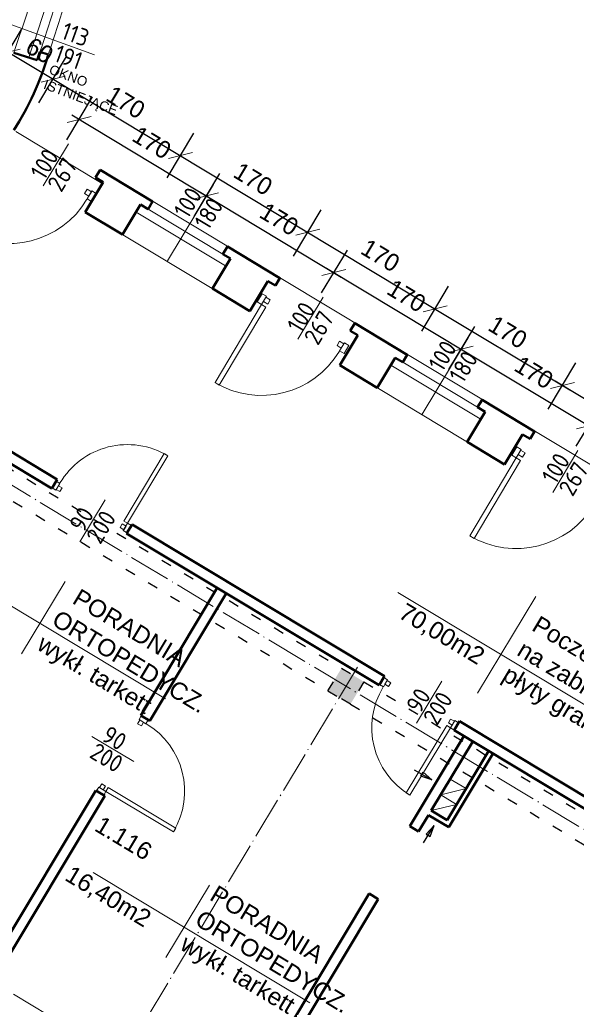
# Model space of a CAD drawing. Header units: millimetres. Extents: x -642 to 14033, y 1994 to 13520.
# Tile 26 of 72: x 7464 to 8101, y 3895 to 5021. Entities that reach past the tile are written whole.
import ezdxf

# ---------------------------------------------------------------- set-up
doc = ezdxf.new("R2010")
doc.units = ezdxf.units.MM
doc.linetypes.add('ACAD_ISO03W100', pattern=[30, 12, -18])
doc.linetypes.add('ACAD_ISO04W100', pattern=[30.5, 24, -3, 0.5, -3])
for name, color, linetype, lineweight in [('_wymiary', 1, 'Continuous', 9), ('drzwi', 140, 'Continuous', 13), ('KOMINY', 43, 'Continuous', 15), ('okno', 2, 'Continuous', 13), ('okno widok', 8, 'Continuous', 15), ('opisy drzwi', 40, 'Continuous', 13), ('opisy pom', 3, 'Continuous', 18), ('podciąg', 10, 'ACAD_ISO03W100', 25), ('symetria', 7, 'ACAD_ISO04W100', 9), ('wymiary', 1, 'Continuous', 13), ('ściana', 4, 'Continuous', 50)]:
    doc.layers.add(name, color=color, linetype=linetype, lineweight=lineweight)
doc.styles.add('ISO', font='isocp.shx')
doc.styles.add('SYSTEM', font='TXT')
doc.dimstyles.new('Jacek2', dxfattribs={"dimscale": 2, "dimtxt": 10, "dimasz": 10, "dimexe": 15, "dimexo": 15, "dimgap": 5, "dimtad": 1, "dimdec": 0, "dimzin": 0, "dimdsep": 46, "dimtxsty": 'Standard', "dimblk": 'OBLIQUE', "dimcen": 0, "dimdle": 5, "dimadec": 1, "dimazin": 0, "dimtfac": 1, "dimtdec": 0, "dimtofl": 0, "dimtmove": 0, "dimatfit": 3, "dimfxl": 1, "dimtolj": 1, "dimtzin": 0, "dimarcsym": 0})

# ---------------------------------------------------------------- blocks, each defined once
blk = doc.blocks.new('_OBLIQUE')
at = {"color": 0, "linetype": 'ByBlock'}
blk.add_line((-0.5, -0.5), (0.5, 0.5), dxfattribs=at)
blk = doc.blocks.new('*D368')
at = {"layer": 'Defpoints', "color": 0, "transparency": 16777216}
for p in [(7502.5, 4857.9), (7677.8, 4819.4), (7648.3, 4770.3)]:
    blk.add_point(p, dxfattribs=at)
at = {"layer": 'wymiary', "color": 0, "lineweight": -2, "transparency": 16777216}
for p, q in [((7518, 4883.6), (7547.5, 4932.7)), ((7523.5, 4912.1), (7686.3, 4814.2)), ((7663.7, 4796), (7693.2, 4845.1))]:
    blk.add_line(p, q, dxfattribs=at)
at = {"layer": 'wymiary', "color": 0, "lineweight": -2, "transparency": 16777216, "xscale": 20, "yscale": 20, "zscale": 20}
for p, rotation in [((7532, 4906.9), 149.0000000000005), ((7677.8, 4819.4), 329.0000000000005)]:
    blk.add_blockref('_OBLIQUE', p, dxfattribs=dict(at, rotation=rotation))
at = {"layer": 'wymiary', "color": 0, "transparency": 16777216, "insert": (7615.2, 4880.3), "char_height": 20, "attachment_point": 5, "rotation": 329}
blk.add_mtext('\\A1;170', dxfattribs=at)
blk = doc.blocks.new('*D369')
at = {"layer": 'Defpoints', "color": 0, "transparency": 16777216}
for p in [(7648.3, 4770.3), (7823.5, 4731.8), (7794, 4682.7)]:
    blk.add_point(p, dxfattribs=at)
at = {"layer": 'wymiary', "color": 0, "lineweight": -2, "transparency": 16777216}
for p, q in [((7663.7, 4796), (7693.2, 4845.1)), ((7669.2, 4824.5), (7832, 4726.7)), ((7809.4, 4708.5), (7838.9, 4757.5))]:
    blk.add_line(p, q, dxfattribs=at)
at = {"layer": 'wymiary', "color": 0, "lineweight": -2, "transparency": 16777216, "xscale": 20, "yscale": 20, "zscale": 20}
for p, rotation in [((7677.8, 4819.4), 148.9999999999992), ((7823.5, 4731.8), 328.9999999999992)]:
    blk.add_blockref('_OBLIQUE', p, dxfattribs=dict(at, rotation=rotation))
at = {"layer": 'wymiary', "color": 0, "transparency": 16777216, "insert": (7760.9, 4792.8), "char_height": 20, "attachment_point": 5, "rotation": 329}
blk.add_mtext('\\A1;170', dxfattribs=at)
blk = doc.blocks.new('*D370')
at = {"layer": 'Defpoints', "color": 0, "transparency": 16777216}
for p in [(7794, 4682.7), (7969.2, 4644.3), (7939.7, 4595.2)]:
    blk.add_point(p, dxfattribs=at)
at = {"layer": 'wymiary', "color": 0, "lineweight": -2, "transparency": 16777216}
for p, q in [((7809.4, 4708.5), (7838.9, 4757.5)), ((7814.9, 4737), (7977.8, 4639.1)), ((7955.1, 4620.9), (7984.6, 4670))]:
    blk.add_line(p, q, dxfattribs=at)
at = {"layer": 'wymiary', "color": 0, "lineweight": -2, "transparency": 16777216, "xscale": 20, "yscale": 20, "zscale": 20}
for p, rotation in [((7823.5, 4731.8), 148.9999999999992), ((7969.2, 4644.3), 328.9999999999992)]:
    blk.add_blockref('_OBLIQUE', p, dxfattribs=dict(at, rotation=rotation))
at = {"layer": 'wymiary', "color": 0, "transparency": 16777216, "insert": (7906.6, 4705.2), "char_height": 20, "attachment_point": 5, "rotation": 329}
blk.add_mtext('\\A1;170', dxfattribs=at)
blk = doc.blocks.new('*D371')
at = {"layer": 'Defpoints', "color": 0, "transparency": 16777216}
for p in [(7939.7, 4595.2), (8114.9, 4556.7), (8085.4, 4507.6)]:
    blk.add_point(p, dxfattribs=at)
at = {"layer": 'wymiary', "color": 0, "lineweight": -2, "transparency": 16777216}
for p, q in [((7955.1, 4620.9), (7984.6, 4670)), ((7960.6, 4649.4), (8123.5, 4551.6)), ((8100.9, 4533.3), (8130.4, 4582.4))]:
    blk.add_line(p, q, dxfattribs=at)
at = {"layer": 'wymiary', "color": 0, "lineweight": -2, "transparency": 16777216, "xscale": 20, "yscale": 20, "zscale": 20}
for p, rotation in [((7969.2, 4644.3), 148.9999999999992), ((8114.9, 4556.7), 328.9999999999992)]:
    blk.add_blockref('_OBLIQUE', p, dxfattribs=dict(at, rotation=rotation))
at = {"layer": 'wymiary', "color": 0, "transparency": 16777216, "insert": (8052.4, 4617.6), "char_height": 20, "attachment_point": 5, "rotation": 329}
blk.add_mtext('\\A1;170', dxfattribs=at)
blk = doc.blocks.new('*D372')
at = {"layer": 'Defpoints', "color": 0, "transparency": 16777216}
for p in [(8085.4, 4507.6), (8260.6, 4469.2), (8231.1, 4420.1)]:
    blk.add_point(p, dxfattribs=at)
at = {"layer": 'wymiary', "color": 0, "lineweight": -2, "transparency": 16777216}
for p, q in [((8100.9, 4533.3), (8130.4, 4582.4)), ((8106.3, 4561.9), (8269.2, 4464)), ((8246.6, 4445.8), (8276.1, 4494.9))]:
    blk.add_line(p, q, dxfattribs=at)
at = {"layer": 'wymiary', "color": 0, "lineweight": -2, "transparency": 16777216, "xscale": 20, "yscale": 20, "zscale": 20}
for p, rotation in [((8114.9, 4556.7), 148.9999999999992), ((8260.6, 4469.2), 328.9999999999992)]:
    blk.add_blockref('_OBLIQUE', p, dxfattribs=dict(at, rotation=rotation))
at = {"layer": 'wymiary', "color": 0, "transparency": 16777216, "insert": (8198.1, 4530.1), "char_height": 20, "attachment_point": 5, "rotation": 329}
blk.add_mtext('\\A1;170', dxfattribs=at)
blk = doc.blocks.new('*D592')
at = {"layer": 'Defpoints', "color": 0, "transparency": 16777216}
for p in [(6880.8, 3987.3), (6880.8, 3987.3), (7463.6, 3637.1)]:
    blk.add_point(p, dxfattribs=at)
at = {"layer": 'wymiary', "color": 0, "lineweight": -2, "transparency": 16777216}
blk.add_line((7472.2, 3632), (6872.2, 3992.5), dxfattribs=at)
at = {"layer": 'wymiary', "color": 0, "lineweight": -2, "transparency": 16777216, "xscale": 20, "yscale": 20, "zscale": 20}
for p, rotation in [((6880.8, 3987.3), 148.9999999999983), ((7463.6, 3637.1), 328.9999999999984)]:
    blk.add_blockref('_OBLIQUE', p, dxfattribs=dict(at, rotation=rotation))
at = {"layer": 'wymiary', "color": 0, "transparency": 16777216, "insert": (7182.5, 3829.4), "char_height": 20, "attachment_point": 5, "rotation": 329}
blk.add_mtext('\\A1;680', dxfattribs=at)
blk = doc.blocks.new('*D596')
at = {"layer": '_wymiary', "color": 0, "lineweight": -2, "transparency": 16777216}
for p, q in [((7434.4, 4956.7), (7466.2, 5009.6)), ((7442.2, 4989.1), (7510.8, 4947.9)), ((7485.8, 4925.8), (7517.7, 4978.7))]:
    blk.add_line(p, q, dxfattribs=at)
at = {"layer": 'Defpoints', "color": 0, "transparency": 16777216}
for p in [(7502.2, 4953), (7419, 4931), (7470.4, 4900.1)]:
    blk.add_point(p, dxfattribs=at)
at = {"layer": '_wymiary', "color": 0, "lineweight": -2, "transparency": 16777216, "xscale": 20, "yscale": 20, "zscale": 20}
for p, rotation in [((7450.8, 4983.9), 148.9999999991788), ((7502.2, 4953), 328.9999999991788)]:
    blk.add_blockref('_OBLIQUE', p, dxfattribs=dict(at, rotation=rotation))
at = {"layer": '_wymiary', "color": 0, "transparency": 16777216, "insert": (7486.8, 4985.6), "char_height": 20, "attachment_point": 5, "rotation": 329}
blk.add_mtext('\\A1;60', dxfattribs=at)
blk = doc.blocks.new('*D597')
at = {"layer": '_wymiary', "color": 0, "lineweight": -2, "transparency": 16777216}
for p, q in [((7485.8, 4925.8), (7517.7, 4978.7)), ((7493.6, 4958.2), (7656.5, 4860.3)), ((7632.6, 4840), (7663.4, 4891.2))]:
    blk.add_line(p, q, dxfattribs=at)
at = {"layer": 'Defpoints', "color": 0, "transparency": 16777216}
for p in [(7470.4, 4900.1), (7647.9, 4865.5), (7617.1, 4814.3)]:
    blk.add_point(p, dxfattribs=at)
at = {"layer": '_wymiary', "color": 0, "lineweight": -2, "transparency": 16777216, "xscale": 20, "yscale": 20, "zscale": 20}
for p, rotation in [((7502.2, 4953), 148.9999999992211), ((7647.9, 4865.5), 328.9999999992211)]:
    blk.add_blockref('_OBLIQUE', p, dxfattribs=dict(at, rotation=rotation))
at = {"layer": '_wymiary', "color": 0, "transparency": 16777216, "insert": (7585.4, 4926.4), "char_height": 20, "attachment_point": 5, "rotation": 329}
blk.add_mtext('\\A1;170', dxfattribs=at)
blk = doc.blocks.new('*D598')
at = {"layer": '_wymiary', "color": 0, "lineweight": -2, "transparency": 16777216}
for p, q in [((7632.6, 4840), (7663.4, 4891.2)), ((7639.3, 4870.6), (7802.2, 4772.8)), ((7777.3, 4750.7), (7809.1, 4803.6))]:
    blk.add_line(p, q, dxfattribs=at)
at = {"layer": 'Defpoints', "color": 0, "transparency": 16777216}
for p in [(7617.1, 4814.3), (7793.6, 4777.9), (7761.8, 4725)]:
    blk.add_point(p, dxfattribs=at)
at = {"layer": '_wymiary', "color": 0, "lineweight": -2, "transparency": 16777216, "xscale": 20, "yscale": 20, "zscale": 20}
for p, rotation in [((7647.9, 4865.5), 148.9999999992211), ((7793.6, 4777.9), 328.9999999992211)]:
    blk.add_blockref('_OBLIQUE', p, dxfattribs=dict(at, rotation=rotation))
at = {"layer": '_wymiary', "color": 0, "transparency": 16777216, "insert": (7731.1, 4838.8), "char_height": 20, "attachment_point": 5, "rotation": 329}
blk.add_mtext('\\A1;170', dxfattribs=at)
blk = doc.blocks.new('*D599')
at = {"layer": '_wymiary', "color": 0, "lineweight": -2, "transparency": 16777216}
for p, q in [((7777.3, 4750.7), (7809.1, 4803.6)), ((7785.1, 4783.1), (7947.9, 4685.2)), ((7924, 4664.9), (7954.8, 4716.1))]:
    blk.add_line(p, q, dxfattribs=at)
at = {"layer": 'Defpoints', "color": 0, "transparency": 16777216}
for p in [(7761.8, 4725), (7939.4, 4690.4), (7908.6, 4639.1)]:
    blk.add_point(p, dxfattribs=at)
at = {"layer": '_wymiary', "color": 0, "lineweight": -2, "transparency": 16777216, "xscale": 20, "yscale": 20, "zscale": 20}
for p, rotation in [((7793.6, 4777.9), 148.9999999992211), ((7939.4, 4690.4), 328.9999999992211)]:
    blk.add_blockref('_OBLIQUE', p, dxfattribs=dict(at, rotation=rotation))
at = {"layer": '_wymiary', "color": 0, "transparency": 16777216, "insert": (7876.8, 4751.3), "char_height": 20, "attachment_point": 5, "rotation": 329}
blk.add_mtext('\\A1;170', dxfattribs=at)
blk = doc.blocks.new('*D600')
at = {"layer": '_wymiary', "color": 0, "lineweight": -2, "transparency": 16777216}
for p, q in [((7924, 4664.9), (7954.8, 4716.1)), ((7930.8, 4695.5), (8093.6, 4597.7)), ((8068.7, 4575.6), (8100.5, 4628.5))]:
    blk.add_line(p, q, dxfattribs=at)
at = {"layer": 'Defpoints', "color": 0, "transparency": 16777216}
for p in [(7908.6, 4639.1), (8085.1, 4602.8), (8053.3, 4549.9)]:
    blk.add_point(p, dxfattribs=at)
at = {"layer": '_wymiary', "color": 0, "lineweight": -2, "transparency": 16777216, "xscale": 20, "yscale": 20, "zscale": 20}
for p, rotation in [((7939.4, 4690.4), 148.9999999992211), ((8085.1, 4602.8), 328.9999999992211)]:
    blk.add_blockref('_OBLIQUE', p, dxfattribs=dict(at, rotation=rotation))
at = {"layer": '_wymiary', "color": 0, "transparency": 16777216, "insert": (8022.5, 4663.7), "char_height": 20, "attachment_point": 5, "rotation": 329}
blk.add_mtext('\\A1;170', dxfattribs=at)
blk = doc.blocks.new('*D601')
at = {"layer": '_wymiary', "color": 0, "lineweight": -2, "transparency": 16777216}
for p, q in [((8068.7, 4575.6), (8100.5, 4628.5)), ((8076.5, 4608), (8239.4, 4510.1)), ((8215.5, 4489.7), (8246.2, 4541))]:
    blk.add_line(p, q, dxfattribs=at)
at = {"layer": 'Defpoints', "color": 0, "transparency": 16777216}
for p in [(8053.3, 4549.9), (8230.8, 4515.2), (8200, 4464)]:
    blk.add_point(p, dxfattribs=at)
at = {"layer": '_wymiary', "color": 0, "lineweight": -2, "transparency": 16777216, "xscale": 20, "yscale": 20, "zscale": 20}
for p, rotation in [((8085.1, 4602.8), 148.9999999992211), ((8230.8, 4515.2), 328.9999999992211)]:
    blk.add_blockref('_OBLIQUE', p, dxfattribs=dict(at, rotation=rotation))
at = {"layer": '_wymiary', "color": 0, "transparency": 16777216, "insert": (8168.2, 4576.2), "char_height": 20, "attachment_point": 5, "rotation": 329}
blk.add_mtext('\\A1;170', dxfattribs=at)

msp = doc.modelspace()

# ---------------------------------------------------------------- hatches: boundary and pattern name
at = {"layer": 'podciąg', "lineweight": -3}
msp.add_hatch(color=256, dxfattribs=at).paths.add_polyline_path([(7832.2, 4279.6), (7857.9, 4264.1), (7842.4, 4238.4), (7816.7, 4253.9)])

# ---------------------------------------------------------------- linework, layer by layer
at = {"layer": 'drzwi'}
for points in [[(7546, 4824.2, 0), (7541.1, 4827.1, 0), (7538.1, 4822.2, 0), (7543.1, 4819.2, 0), (7546, 4824.2, 0)], [(7546.6, 4825.2, 0), (7551.6, 4822.2, 0), (7546.1, 4813.1, 0), (7541.2, 4816.1, 0), (7546.6, 4825.2, 0)], [(7746.3, 4704.7, 0), (7741.4, 4707.7, 0), (7735.8, 4698.2, 0), (7740.7, 4695.3, 0), (7746.3, 4704.7, 0)], [(7740.7, 4695.3, 0), (7745.7, 4692.3, 0), (7692.4, 4603.1, 0), (7687.5, 4606.1, 0), (7740.7, 4695.3, 0)], [(7745.8, 4703.8, 0), (7750.7, 4700.8, 0), (7747.8, 4695.9, 0), (7742.8, 4698.8, 0), (7745.8, 4703.8, 0)], [(7835, 4650.5, 0), (7830, 4653.5, 0), (7827.1, 4648.5, 0), (7832, 4645.6, 0), (7835, 4650.5, 0)], [(7835.6, 4651.5, 0), (7840.5, 4648.6, 0), (7835.1, 4639.5, 0), (7830.1, 4642.4, 0), (7835.6, 4651.5, 0)], [(7587.5, 4445.2, 0), (7583.2, 4447.7, 0), (7629.3, 4525, 0), (7633.6, 4522.4, 0), (7587.5, 4445.2, 0)], [(8037.8, 4529.6, 0), (8032.8, 4532.6, 0), (8027.2, 4523.1, 0), (8032.2, 4520.2, 0), (8037.8, 4529.6, 0)], [(8037.2, 4528.7, 0), (8042.2, 4525.7, 0), (8039.2, 4520.8, 0), (8034.3, 4523.7, 0), (8037.2, 4528.7, 0)], [(8032.2, 4520.2, 0), (8037.1, 4517.2, 0), (7983.9, 4428, 0), (7978.9, 4431, 0), (8032.2, 4520.2, 0)], [(7505.3, 4483.1, 0), (7501, 4485.6, 0), (7505.7, 4493.5, 0), (7510, 4490.9, 0), (7505.3, 4483.1, 0)], [(7505.8, 4483.9, 0), (7510.1, 4481.4, 0), (7512.7, 4485.7, 0), (7508.4, 4488.2, 0), (7505.8, 4483.9, 0)], [(7583.1, 4437.8, 0), (7578.8, 4440.4, 0), (7581.4, 4444.7, 0), (7585.7, 4442.1, 0), (7583.1, 4437.8, 0)], [(7582.6, 4437, 0), (7586.9, 4434.4, 0), (7591.8, 4442.6, 0), (7587.5, 4445.2, 0), (7582.6, 4437, 0)], [(7884.9, 4266.3, 0), (7880.6, 4268.9, 0), (7875.8, 4261, 0), (7880.1, 4258.4, 0), (7884.9, 4266.3, 0)], [(7884.3, 4265.4, 0), (7888.6, 4262.8, 0), (7886, 4258.6, 0), (7881.8, 4261.2, 0), (7884.3, 4265.4, 0)], [(7601.4, 4220.4, 0), (7598.9, 4216.1, 0), (7603.2, 4213.6, 0), (7605.7, 4217.9, 0), (7601.4, 4220.4, 0)], [(7600.6, 4220.9, 0), (7603.1, 4225.2, 0), (7611, 4220.5, 0), (7608.4, 4216.2, 0), (7600.6, 4220.9, 0)], [(7961.4, 4218.9, 0), (7957.1, 4221.4, 0), (7954.5, 4217.2, 0), (7958.8, 4214.6, 0), (7961.4, 4218.9, 0)], [(7956.9, 4211.5, 0), (7952.6, 4214.1, 0), (7906.1, 4137.1, 0), (7910.3, 4134.5, 0), (7956.9, 4211.5, 0)], [(7961.8, 4219.7, 0), (7966.1, 4217.1, 0), (7961.2, 4208.9, 0), (7956.9, 4211.5, 0), (7961.8, 4219.7, 0)], [(7554.5, 4143.7, 0), (7551.9, 4139.4, 0), (7560.1, 4134.5, 0), (7562.7, 4138.8, 0), (7554.5, 4143.7, 0)], [(7555.3, 4143.2, 0), (7557.9, 4147.5, 0), (7562.2, 4144.9, 0), (7559.6, 4140.6, 0), (7555.3, 4143.2, 0)], [(7562.7, 4138.8, 0), (7565.2, 4143.1, 0), (7642.5, 4096.9, 0), (7639.9, 4092.7, 0), (7562.7, 4138.8, 0)]]:
    msp.add_polyline3d(points, dxfattribs=at)
for centre, radius, start, end in [((7451.8, 4868.9), 103.9, 239.1665, 329.1665), ((7740.7, 4695.3), 103.9, 239.1665, 329.1665), ((7587.4, 4445.2), 90, 59.1665, 149.1665), ((8032.2, 4520.2), 103.9, 239.1665, 329.1665), ((7956.9, 4211.6), 90, 148.8335, 238.8335), ((7562.7, 4138.8), 90, 329.1665, 59.1665)]:
    msp.add_arc(centre, radius, start, end, dxfattribs=at)
at = {"layer": 'KOMINY', "lineweight": 18}
for p, q in [((7945.9, 4134.9), (7974.7, 4142)), ((7935, 4116.9), (7963.9, 4124))]:
    msp.add_line(p, q, dxfattribs=at)
at = {"layer": 'KOMINY', "lineweight": 30}
for points in [[(7915.3, 4163.5), (7935.7, 4152.1), (7923, 4156.3), (7925.5, 4160.8), (7935.7, 4152.1)], [(7926.1, 4080), (7938.1, 4100), (7929.2, 4090), (7933.6, 4087.4), (7938.1, 4100)]]:
    msp.add_lwpolyline(points, dxfattribs=at)
at = {"layer": 'KOMINY', "lineweight": 18}
for points in [[(7945.8, 4134.9), (7956.7, 4152.9), (7974.7, 4142), (7963.8, 4124)], [(7935, 4116.9), (7945.8, 4134.9), (7963.8, 4124), (7953, 4106)]]:
    msp.add_lwpolyline(points, close=True, dxfattribs=at)
at = {"layer": 'okno'}
for p, q in [((7699.4, 4739.6), (7597.2, 4801)), ((7696.6, 4752.9), (7610.9, 4804.4)), ((7990.8, 4564.5), (7888.6, 4625.9)), ((7988, 4577.8), (7902.3, 4629.3))]:
    msp.add_line(p, q, dxfattribs=at)
at = {"layer": 'okno widok'}
for p, q in [((7558.4, 4833.6), (7459.5, 4893)), ((7560.2, 4847), (9304.6, 3798.4)), ((7538.8, 4801), (7727.4, 4687.7)), ((7830.3, 4625.9), (8018.9, 4512.6)), ((7456.8, 3907.2), (7559.6, 3845.4))]:
    msp.add_line(p, q, dxfattribs=at)
at = {"layer": 'opisy drzwi'}
for p, q in [((7549.7, 4980.8), (7453.9, 5015.2)), ((7519.8, 4878.8), (7491, 4830.8)), ((7685.6, 4832.4), (7633.2, 4745.2)), ((7811.3, 4703.7), (7782.4, 4655.7)), ((7977, 4657.3), (7924.6, 4570.1)), ((8102.7, 4528.5), (8073.9, 4480.6)), ((7561.7, 4472), (7532.9, 4424)), ((7947.1, 4264.9), (7918.2, 4216.9)), ((7594.5, 4172.8), (7546.5, 4201.6))]:
    msp.add_line(p, q, dxfattribs=at)
for radius, start, end in [(2584.3, 341.0051, 343.613), (2602.3, 341.0143, 343.6299), (2612.3, 341.2388, 343.4196), (2622.3, 341.2429, 343.4296)]:
    msp.add_arc((5013.7, 5824.3), radius, start, end, dxfattribs=at)
at = {"layer": 'opisy pom'}
for p, q in [((7383, 4393.3), (7630.7, 4244.5)), ((7516.1, 4378.9), (7466.2, 4295.9)), ((7896.7, 4366.3), (8421.2, 4051.2)), ((8054.4, 4361.7), (7988, 4251.1)), ((7548.1, 4046.2), (7795.8, 3897.3)), ((7681.2, 4031.8), (7631.3, 3948.8))]:
    msp.add_line(p, q, dxfattribs=at)
at = {"layer": 'podciąg'}
for p, q in [((6083.6, 5330.3), (9392.6, 3342)), ((6068.1, 5304.6), (9377.2, 3316.3))]:
    msp.add_line(p, q, dxfattribs=at)
at = {"layer": 'podciąg', "lineweight": -3}
msp.add_lwpolyline([(7832.2, 4279.6), (7857.9, 4264.1), (7842.4, 4238.4), (7816.7, 4253.9)], close=True, dxfattribs=at)
at = {"layer": 'symetria', "linetype": 'ACAD_ISO04W100', "ltscale": 2}
for p, q in [((6075.8, 5317.4), (9384.9, 3329.1)), ((7451.6, 3617), (7850.5, 4280.9))]:
    msp.add_line(p, q, dxfattribs=at)
at = {"layer": 'ściana'}
for p, q in [((7484, 4974.6), (7457.3, 4983.1)), ((7496.7, 4981.1), (7487.2, 4984.1)), ((7556, 4849.1), (7550.9, 4840.5)), ((7550.9, 4840.5), (7559.4, 4835.3)), ((7616, 4813), (7556, 4849.1)), ((7559.4, 4835.3), (7538.8, 4801)), ((7602.3, 4809.6), (7581.7, 4775.3)), ((7602.3, 4809.6), (7610.9, 4804.4)), ((7616, 4813), (7610.9, 4804.4)), ((7581.7, 4775.3), (7538.8, 4801)), ((7701.7, 4761.5), (7696.6, 4752.9)), ((7761.7, 4725.4), (7701.7, 4761.5)), ((7696.6, 4752.9), (7705.2, 4747.8)), ((7705.2, 4747.8), (7684.6, 4713.5)), ((7748, 4722), (7727.4, 4687.7)), ((7748, 4722), (7756.6, 4716.9)), ((7761.7, 4725.4), (7756.6, 4716.9)), ((7727.4, 4687.7), (7684.6, 4713.5)), ((7847.5, 4673.9), (7842.3, 4665.4)), ((7907.5, 4637.9), (7847.5, 4673.9)), ((7850.9, 4660.2), (7830.3, 4625.9)), ((7842.3, 4665.4), (7850.9, 4660.2)), ((7907.5, 4637.9), (7902.3, 4629.3)), ((7873.1, 4600.2), (7830.3, 4625.9)), ((7893.7, 4634.5), (7873.1, 4600.2)), ((7893.7, 4634.5), (7902.3, 4629.3)), ((7993.2, 4586.4), (7988, 4577.8)), ((8053.2, 4550.3), (7993.2, 4586.4)), ((7996.6, 4572.7), (7976, 4538.4)), ((7988, 4577.8), (7996.6, 4572.7)), ((7415.2, 4550.5), (7506.9, 4495.4)), ((8039.5, 4546.9), (8018.9, 4512.6)), ((8039.5, 4546.9), (8048, 4541.8)), ((8053.2, 4550.3), (8048, 4541.8)), ((7409, 4540.3), (7500.7, 4485.1)), ((8018.9, 4512.6), (7976, 4538.4)), ((7500.7, 4485.1), (7506.9, 4495.4)), ((7586.4, 4433.6), (7592.6, 4443.9)), ((7592.6, 4443.9), (7881.5, 4270.4)), ((7586.4, 4433.6), (7875.3, 4260.1)), ((7602.6, 4225.6), (7690.1, 4371.3)), ((7612.9, 4219.4), (7700.4, 4365.1)), ((7875.3, 4260.1), (7881.5, 4270.4)), ((7602.6, 4225.6), (7612.9, 4219.4)), ((7961, 4208.6), (7967.2, 4218.9)), ((7967.2, 4218.9), (8175.3, 4093.8)), ((7910.3, 4099), (7972.1, 4201.9)), ((7961, 4208.6), (8169.2, 4083.5)), ((7935, 4116.9), (7982.4, 4195.7)), ((7953, 4106), (8000.4, 4184.9)), ((7955.1, 4097.8), (8005.5, 4181.8)), ((7423.3, 3927.3), (7551.1, 4139.9)), ((7433.6, 3921.1), (7561.4, 4133.7)), ((7551.1, 4139.9), (7561.4, 4133.7)), ((7920.5, 4092.9), (7931.8, 4111.7)), ((7955.1, 4097.8), (7931.8, 4111.7)), ((7953, 4106), (7935, 4116.9)), ((7910.3, 4099), (7920.5, 4092.9)), ((7705.3, 3757.9), (7864, 4021.9)), ((7864, 4021.9), (7874.3, 4015.7)), ((7715.6, 3751.7), (7874.3, 4015.7))]:
    msp.add_line(p, q, dxfattribs=at)
for centre, radius, start, end in [((7173, 5076.4), 337.5, 327.3771, 343.598), ((5013.7, 5824.3), 2612.3, 341.0194, 341.2388)]:
    msp.add_arc(centre, radius, start, end, dxfattribs=at)

# ---------------------------------------------------------------- texts
at = {"layer": 'opisy drzwi', "style": 'ISO'}
for s, rotation, p in [('113', 340.2452, (7510, 4999.8)), ('191', 340.2452, (7501.7, 4974)), ('100', 59, (7492.3, 4836.3)), ('267', 59, (7511.6, 4822.5)), ('100', 59, (7656.3, 4792.2)), ('180', 59, (7679.9, 4779.1)), ('100', 59, (7785.9, 4661.2)), ('267', 59, (7805.2, 4647.4)), ('100', 59, (7947.7, 4617.1)), ('180', 59, (7971.3, 4604)), ('100', 59, (8077.3, 4488.5)), ('267', 59, (8096.6, 4474.7)), ('90', 59, (7536.8, 4433.8)), ('200', 59, (7556.2, 4420)), ('90', 59, (7922.2, 4226.7)), ('200', 59, (7941.5, 4212.9)), ('90', 329, (7556.3, 4197.7)), ('200', 329, (7542.5, 4178.3))]:
    msp.add_text(s, height=20, rotation=rotation, dxfattribs=at).set_placement(p)
at = {"layer": 'opisy pom', "attachment_point": 1, "style": 'SYSTEM'}
for s, insert, char_height, rotation in [('{\\fArial|b0|i0|c238|p34;OKNO \\PISTNIEJĄCE}', (7500.5, 4969.9), 11, 339.6337), ('{\\fArial|b0|i0|c238|p34;   1.115            PORADNIA\\P                       ORTOPEDYCZ.\\P   12,50m2      wykł. tarkett}', (7375, 4466.5), 19.8, 329), ('{\\fArial|b0|i0|c238|p34;                  Poczekalnia pacjentów oczekująych \\P                  na zabiegi w poradniach\\P70,00m2    płyty granitowe}', (7940.2, 4411.8), 19.8, 329), ('{\\fArial|b0|i0|c238|p34;   1.116           PORADNIA\\P                       ORTOPEDYCZ.\\P   16,40m2      wykł. tarkett}', (7538.7, 4123.6), 19.8, 329)]:
    msp.add_mtext(s, dxfattribs=dict(at, insert=insert, char_height=char_height, rotation=rotation))

# ---------------------------------------------------------------- dimensions: what is measured, and where the dimension line sits
at = {"layer": '_wymiary'}
dim = msp.add_aligned_dim(p1=(7419, 4931), p2=(7470.4, 4900.1), distance=61.8, dimstyle='Jacek2', dxfattribs=at)
dim.commit()
dim.dimension.update_dxf_attribs({"geometry": '*D596', "text_midpoint": (7486.8, 4985.6)})
for base, p1, p2, picture, middle in [((7647.9, 4865.5), (7470.4, 4900.1), (7617.1, 4814.3), '*D597', (7585.4, 4926.4)), ((7793.6, 4777.9), (7617.1, 4814.3), (7761.8, 4725), '*D598', (7731.1, 4838.8)), ((7939.4, 4690.4), (7761.8, 4725), (7908.6, 4639.1), '*D599', (7876.8, 4751.3)), ((8085.1, 4602.8), (7908.6, 4639.1), (8053.3, 4549.9), '*D600', (8022.5, 4663.7)), ((8230.8, 4515.2), (8053.3, 4549.9), (8200, 4464), '*D601', (8168.2, 4576.2))]:
    dim = msp.add_linear_dim(base=base, p1=p1, p2=p2, angle=149, dimstyle='Jacek2', override={"dimtmove": 1}, dxfattribs=at)
    dim.commit()
    dim.dimension.update_dxf_attribs({"geometry": picture, "text_midpoint": middle})
at = {"layer": 'wymiary'}
dim = msp.add_aligned_dim(p1=(7502.5, 4857.9), p2=(7648.3, 4770.3), distance=57.3, dimstyle='Jacek2', dxfattribs=at)
dim.commit()
dim.dimension.update_dxf_attribs({"geometry": '*D368', "text_midpoint": (7615.2, 4880.3)})
for base, p1, p2, picture, middle in [((7823.5, 4731.8), (7648.3, 4770.3), (7794, 4682.7), '*D369', (7760.9, 4792.8)), ((7969.2, 4644.3), (7794, 4682.7), (7939.7, 4595.2), '*D370', (7906.6, 4705.2)), ((8114.9, 4556.7), (7939.7, 4595.2), (8085.4, 4507.6), '*D371', (8052.4, 4617.6)), ((8260.6, 4469.2), (8085.4, 4507.6), (8231.1, 4420.1), '*D372', (8198.1, 4530.1))]:
    dim = msp.add_linear_dim(base=base, p1=p1, p2=p2, angle=149, dimstyle='Jacek2', dxfattribs=at)
    dim.commit()
    dim.dimension.update_dxf_attribs({"geometry": picture, "text_midpoint": middle})
dim = msp.add_linear_dim(base=(6880.8, 3987.3), p1=(7463.6, 3637.1), p2=(6880.8, 3987.3), angle=329, dimstyle='Jacek2', override={"dimtmove": 1}, dxfattribs=at)
dim.commit()
dim.dimension.update_dxf_attribs({"geometry": '*D592', "text_midpoint": (7182.5, 3829.4)})

doc.saveas('drawing.dxf')
